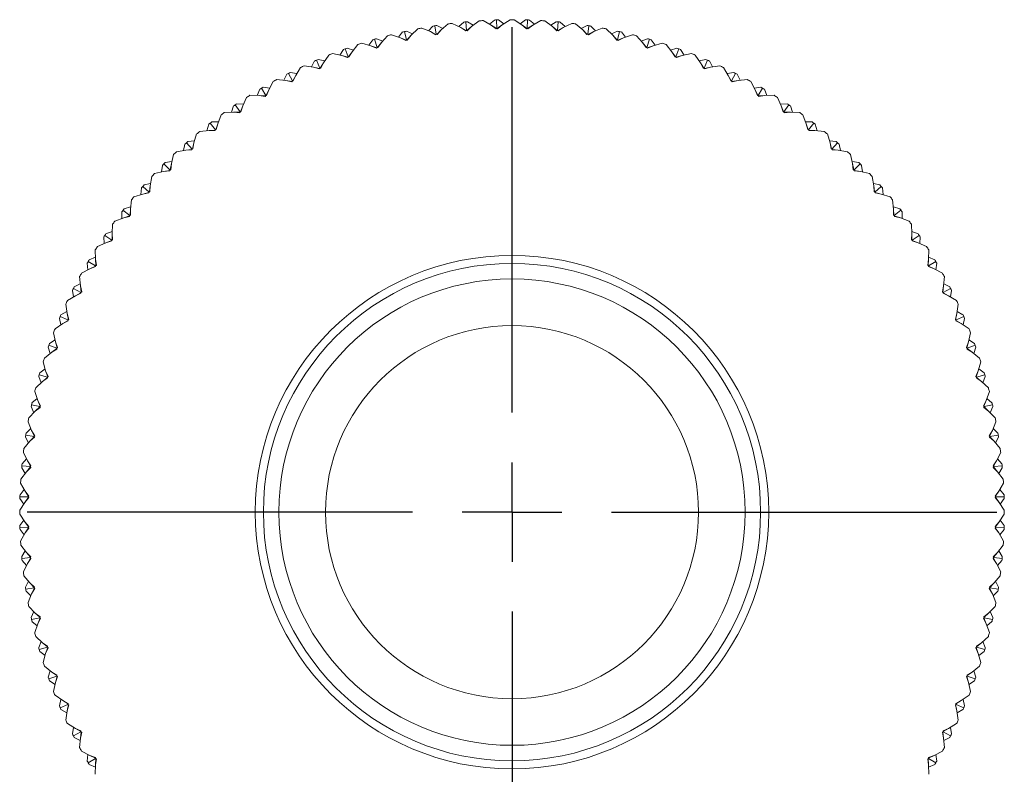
# Model space of a CAD drawing. Header units: inches. Extents: x 1.8 to 14.2, y 0.2 to 10.6.
# Tile 27 of 39: x 7.4 to 9.4, y 9.1 to 10.6. Entities that reach past the tile are written whole.
import ezdxf

# ---------------------------------------------------------------- set-up
doc = ezdxf.new("R2010")
doc.units = ezdxf.units.IN
doc.header["$MEASUREMENT"] = 0
doc.layers.add('FORMAT', color=7, linetype='Continuous')

# ---------------------------------------------------------------- blocks, each defined once
blk = doc.blocks.new('SW_CENTERMARKSYMBOL_0')
at = {"layer": 'FORMAT', "color": 0}
for p, q in [((0, 0.2), (0, 0.975)), ((0, 0), (0, 0.1)), ((-0.2, 0), (-0.975, 0)), ((0, 0), (-0.1, 0)), ((0, 0), (0, -0.1)), ((0, 0), (0.1, 0)), ((0.2, 0), (0.975, 0)), ((0, -0.2), (0, -0.975))]:
    blk.add_line(p, q, dxfattribs=at)

msp = doc.modelspace()

# ---------------------------------------------------------------- linework, layer by layer
at = {"color": 7, "linetype": 'Continuous', "lineweight": 15}
for p, q in [((8.2753, 10.5734), (8.2655, 10.5644)), ((8.2809, 10.5568), (8.2793, 10.5738)), ((8.2833, 10.5742), (8.2947, 10.5672)), ((8.2913, 10.5647), (8.3063, 10.576)), ((8.3143, 10.5765), (8.3306, 10.5671)), ((8.3374, 10.5776), (8.327, 10.5692)), ((8.3419, 10.5607), (8.3414, 10.5777)), ((8.3454, 10.5779), (8.3563, 10.5702)), ((8.3528, 10.5678), (8.3685, 10.5782)), ((8.3765, 10.5782), (8.3922, 10.5678)), ((8.3996, 10.5779), (8.3887, 10.5702)), ((8.403, 10.5607), (8.4036, 10.5777)), ((8.4076, 10.5776), (8.418, 10.5692)), ((8.4143, 10.5671), (8.4306, 10.5765)), ((8.4386, 10.576), (8.4537, 10.5647)), ((8.4616, 10.5742), (8.4503, 10.5672)), ((8.464, 10.5568), (8.4656, 10.5738)), ((8.4696, 10.5734), (8.4795, 10.5644)), ((8.1526, 10.5535), (8.144, 10.5433)), ((8.1602, 10.5377), (8.1565, 10.5544)), ((8.1604, 10.5553), (8.1726, 10.5497)), ((8.1695, 10.5468), (8.183, 10.5599)), ((8.1909, 10.5614), (8.2083, 10.5542)), ((8.2136, 10.5654), (8.2044, 10.5558)), ((8.2083, 10.5542), (8.219, 10.548)), ((8.2083, 10.5542), (8.2196, 10.5486)), ((8.2203, 10.5492), (8.2176, 10.566)), ((8.2301, 10.5576), (8.2211, 10.5488)), ((8.2216, 10.5667), (8.2333, 10.5604)), ((8.2219, 10.5485), (8.2301, 10.5576)), ((8.2301, 10.5576), (8.2444, 10.5699)), ((8.2524, 10.5709), (8.2693, 10.5626)), ((8.2693, 10.5626), (8.2795, 10.5558)), ((8.2693, 10.5626), (8.2802, 10.5563)), ((8.2795, 10.5558), (8.2809, 10.5568)), ((8.2809, 10.5568), (8.2825, 10.5561)), ((8.2913, 10.5647), (8.2817, 10.5564)), ((8.2825, 10.5561), (8.2913, 10.5647)), ((8.3306, 10.5671), (8.3405, 10.5597)), ((8.3306, 10.5671), (8.3412, 10.5602)), ((8.3405, 10.5597), (8.3419, 10.5607)), ((8.3419, 10.5607), (8.3434, 10.5598)), ((8.3528, 10.5678), (8.3427, 10.5602)), ((8.3434, 10.5598), (8.3528, 10.5678)), ((8.3922, 10.5678), (8.4015, 10.5598)), ((8.3922, 10.5678), (8.4023, 10.5602)), ((8.4015, 10.5598), (8.403, 10.5607)), ((8.403, 10.5607), (8.4045, 10.5597)), ((8.4143, 10.5671), (8.4038, 10.5602)), ((8.4045, 10.5597), (8.4143, 10.5671)), ((8.4537, 10.5647), (8.4625, 10.5561)), ((8.4537, 10.5647), (8.4632, 10.5564)), ((8.4625, 10.5561), (8.464, 10.5568)), ((8.464, 10.5568), (8.4654, 10.5558)), ((8.4757, 10.5626), (8.4647, 10.5563)), ((8.4654, 10.5558), (8.4757, 10.5626)), ((8.4757, 10.5626), (8.4926, 10.5709)), ((8.5005, 10.5699), (8.5148, 10.5576)), ((8.5234, 10.5667), (8.5116, 10.5604)), ((8.5148, 10.5576), (8.5231, 10.5485)), ((8.5148, 10.5576), (8.5239, 10.5488)), ((8.5247, 10.5492), (8.5273, 10.566)), ((8.5367, 10.5542), (8.5253, 10.5486)), ((8.526, 10.548), (8.5367, 10.5542)), ((8.5313, 10.5654), (8.5406, 10.5558)), ((8.5367, 10.5542), (8.554, 10.5614)), ((8.5619, 10.5599), (8.5754, 10.5468)), ((8.5845, 10.5553), (8.5724, 10.5497)), ((8.5847, 10.5377), (8.5884, 10.5544)), ((8.5924, 10.5535), (8.601, 10.5433)), ((8.0924, 10.5378), (8.0844, 10.5271)), ((8.101, 10.5225), (8.0963, 10.5389)), ((8.1001, 10.54), (8.1126, 10.5353)), ((8.1098, 10.5321), (8.1224, 10.5461)), ((8.1301, 10.5481), (8.148, 10.542)), ((8.148, 10.542), (8.159, 10.5365)), ((8.148, 10.542), (8.1596, 10.5371)), ((8.159, 10.5365), (8.1602, 10.5377)), ((8.1602, 10.5377), (8.1619, 10.5371)), ((8.1695, 10.5468), (8.1611, 10.5374)), ((8.1619, 10.5371), (8.1695, 10.5468)), ((8.219, 10.548), (8.2203, 10.5492)), ((8.2203, 10.5492), (8.2219, 10.5485)), ((8.5231, 10.5485), (8.5247, 10.5492)), ((8.5247, 10.5492), (8.526, 10.548)), ((8.5754, 10.5468), (8.5831, 10.5371)), ((8.5754, 10.5468), (8.5839, 10.5374)), ((8.5831, 10.5371), (8.5847, 10.5377)), ((8.5847, 10.5377), (8.5859, 10.5365)), ((8.597, 10.542), (8.5853, 10.5371)), ((8.5859, 10.5365), (8.597, 10.542)), ((8.597, 10.542), (8.6148, 10.5481)), ((8.6225, 10.5461), (8.6352, 10.5321)), ((8.6448, 10.54), (8.6324, 10.5353)), ((8.6439, 10.5225), (8.6487, 10.5389)), ((8.6525, 10.5378), (8.6605, 10.5271)), ((8.0333, 10.5183), (8.0261, 10.5072)), ((8.0429, 10.5036), (8.0371, 10.5197)), ((8.0409, 10.5211), (8.0536, 10.5171)), ((8.051, 10.5138), (8.0627, 10.5285)), ((8.0704, 10.531), (8.0885, 10.526)), ((8.0885, 10.526), (8.0999, 10.5212)), ((8.0885, 10.526), (8.1004, 10.5219)), ((8.0999, 10.5212), (8.101, 10.5225)), ((8.101, 10.5225), (8.1027, 10.5221)), ((8.1098, 10.5321), (8.1019, 10.5223)), ((8.1027, 10.5221), (8.1098, 10.5321)), ((8.6352, 10.5321), (8.6422, 10.5221)), ((8.6352, 10.5321), (8.6431, 10.5223)), ((8.6422, 10.5221), (8.6439, 10.5225)), ((8.6439, 10.5225), (8.6451, 10.5212)), ((8.6564, 10.526), (8.6445, 10.5219)), ((8.6451, 10.5212), (8.6564, 10.526)), ((8.6564, 10.526), (8.6746, 10.531)), ((8.6822, 10.5285), (8.6939, 10.5138)), ((8.704, 10.5211), (8.6913, 10.5171)), ((8.702, 10.5036), (8.7078, 10.5197)), ((8.7116, 10.5183), (8.7189, 10.5072)), ((7.9756, 10.4952), (7.969, 10.4836)), ((7.9861, 10.4811), (7.9793, 10.4968)), ((7.983, 10.4984), (7.9959, 10.4952)), ((7.9935, 10.4918), (8.0043, 10.5072)), ((8.0118, 10.5102), (8.0302, 10.5063)), ((8.0302, 10.5063), (8.0418, 10.5023)), ((8.0302, 10.5063), (8.0424, 10.5029)), ((8.0418, 10.5023), (8.0429, 10.5036)), ((8.0429, 10.5036), (8.0446, 10.5033)), ((8.051, 10.5138), (8.0438, 10.5034)), ((8.0446, 10.5033), (8.051, 10.5138)), ((8.6939, 10.5138), (8.7003, 10.5033)), ((8.6939, 10.5138), (8.7012, 10.5034)), ((8.7003, 10.5033), (8.702, 10.5036)), ((8.702, 10.5036), (8.7031, 10.5023)), ((8.7148, 10.5063), (8.7026, 10.5029)), ((8.7031, 10.5023), (8.7148, 10.5063)), ((8.7148, 10.5063), (8.7332, 10.5102)), ((8.7406, 10.5072), (8.7514, 10.4918)), ((8.762, 10.4984), (8.749, 10.4952)), ((8.7589, 10.4811), (8.7656, 10.4968)), ((8.7693, 10.4952), (8.7759, 10.4836)), ((7.9375, 10.4662), (7.9473, 10.4823)), ((7.9546, 10.4857), (7.9732, 10.483)), ((7.9732, 10.483), (7.9851, 10.4797)), ((7.9732, 10.483), (7.9856, 10.4804)), ((7.9851, 10.4797), (7.9861, 10.4811)), ((7.9861, 10.4811), (7.9878, 10.4809)), ((7.9935, 10.4918), (7.987, 10.481)), ((7.9878, 10.4809), (7.9935, 10.4918)), ((8.7514, 10.4918), (8.7572, 10.4809)), ((8.7514, 10.4918), (8.758, 10.481)), ((8.7572, 10.4809), (8.7589, 10.4811)), ((8.7589, 10.4811), (8.7599, 10.4797)), ((8.7717, 10.483), (8.7594, 10.4804)), ((8.7599, 10.4797), (8.7717, 10.483)), ((8.7717, 10.483), (8.7904, 10.4857)), ((8.7976, 10.4823), (8.8074, 10.4662)), ((7.899, 10.4577), (7.9178, 10.4562)), ((7.9194, 10.4685), (7.9136, 10.4565)), ((7.9178, 10.4562), (7.9299, 10.4536)), ((7.9178, 10.4562), (7.9303, 10.4543)), ((7.9308, 10.4551), (7.923, 10.4703)), ((7.9266, 10.4721), (7.9397, 10.4698)), ((7.9299, 10.4536), (7.9308, 10.4551)), ((7.9308, 10.4551), (7.9325, 10.455)), ((7.9375, 10.4662), (7.9317, 10.455)), ((7.9325, 10.455), (7.9375, 10.4662)), ((8.8183, 10.4721), (8.8052, 10.4698)), ((8.8074, 10.4662), (8.8124, 10.455)), ((8.8074, 10.4662), (8.8133, 10.455)), ((8.8124, 10.455), (8.8142, 10.4551)), ((8.8142, 10.4551), (8.8219, 10.4703)), ((8.8142, 10.4551), (8.8151, 10.4536)), ((8.8271, 10.4562), (8.8146, 10.4543)), ((8.8151, 10.4536), (8.8271, 10.4562)), ((8.8255, 10.4685), (8.8313, 10.4565)), ((8.8271, 10.4562), (8.8459, 10.4577)), ((7.8651, 10.4383), (7.86, 10.426)), ((7.8772, 10.4257), (7.8685, 10.4404)), ((7.872, 10.4424), (7.8852, 10.4409)), ((7.8833, 10.4372), (7.8781, 10.4256)), ((7.8789, 10.4256), (7.8833, 10.4372)), ((7.8833, 10.4372), (7.892, 10.4538)), ((8.8529, 10.4538), (8.8617, 10.4372)), ((8.873, 10.4424), (8.8597, 10.4409)), ((8.8617, 10.4372), (8.866, 10.4256)), ((8.8617, 10.4372), (8.8668, 10.4256)), ((8.8677, 10.4257), (8.8764, 10.4404)), ((8.8799, 10.4383), (8.8849, 10.426)), ((7.8309, 10.4048), (7.8386, 10.422)), ((7.8454, 10.4262), (7.8642, 10.4259)), ((7.8642, 10.4259), (7.8764, 10.4241)), ((7.8642, 10.4259), (7.8768, 10.4249)), ((7.8764, 10.4241), (7.8772, 10.4257)), ((7.8772, 10.4257), (7.8789, 10.4256)), ((8.866, 10.4256), (8.8677, 10.4257)), ((8.8677, 10.4257), (8.8685, 10.4241)), ((8.8807, 10.4259), (8.8681, 10.4249)), ((8.8685, 10.4241), (8.8807, 10.4259)), ((8.8807, 10.4259), (8.8996, 10.4262)), ((8.9063, 10.422), (8.914, 10.4048)), ((7.8127, 10.4048), (7.8084, 10.3921)), ((7.8256, 10.3929), (7.816, 10.407)), ((7.8193, 10.4093), (7.8327, 10.4086)), ((7.8309, 10.4048), (7.8265, 10.3929)), ((7.8273, 10.393), (7.8309, 10.4048)), ((8.9256, 10.4093), (8.9123, 10.4086)), ((8.914, 10.4048), (8.9176, 10.393)), ((8.914, 10.4048), (8.9184, 10.3929)), ((8.9193, 10.3929), (8.9289, 10.407)), ((8.9323, 10.4048), (8.9365, 10.3921)), ((7.7807, 10.3691), (7.7873, 10.3868)), ((7.7938, 10.3915), (7.8126, 10.3923)), ((7.8126, 10.3923), (7.8249, 10.3913)), ((7.8126, 10.3923), (7.8253, 10.3921)), ((7.8249, 10.3913), (7.8256, 10.3929)), ((7.8256, 10.3929), (7.8273, 10.393)), ((8.9176, 10.393), (8.9193, 10.3929)), ((8.9193, 10.3929), (8.92, 10.3913)), ((8.9323, 10.3923), (8.9197, 10.3921)), ((8.92, 10.3913), (8.9323, 10.3923)), ((8.9323, 10.3923), (8.9511, 10.3915)), ((8.9576, 10.3868), (8.9642, 10.3691)), ((7.7445, 10.3536), (7.7632, 10.3556)), ((7.7625, 10.368), (7.759, 10.3551)), ((7.7632, 10.3556), (7.7759, 10.3562)), ((7.7632, 10.3556), (7.7756, 10.3554)), ((7.7762, 10.357), (7.7657, 10.3705)), ((7.7689, 10.3729), (7.7822, 10.3731)), ((7.7756, 10.3554), (7.7762, 10.357)), ((7.7762, 10.357), (7.7779, 10.3572)), ((7.7807, 10.3691), (7.777, 10.3571)), ((7.7779, 10.3572), (7.7807, 10.3691)), ((8.9761, 10.3729), (8.9627, 10.3731)), ((8.9642, 10.3691), (8.9671, 10.3572)), ((8.9642, 10.3691), (8.9679, 10.3571)), ((8.9671, 10.3572), (8.9688, 10.357)), ((8.9688, 10.357), (8.9793, 10.3705)), ((8.9688, 10.357), (8.9694, 10.3554)), ((8.9817, 10.3556), (8.9691, 10.3562)), ((8.9694, 10.3554), (8.9817, 10.3556)), ((8.9817, 10.3556), (9.0004, 10.3536)), ((8.9824, 10.368), (8.9859, 10.3551)), ((7.7329, 10.3304), (7.7383, 10.3485)), ((9.0066, 10.3485), (9.0121, 10.3304)), ((7.6977, 10.3126), (7.7163, 10.3158)), ((7.7148, 10.3282), (7.7121, 10.3151)), ((7.7163, 10.3158), (7.7288, 10.3172)), ((7.7163, 10.3158), (7.7286, 10.3164)), ((7.7291, 10.318), (7.7178, 10.3308)), ((7.7208, 10.3335), (7.7341, 10.3345)), ((7.7286, 10.3164), (7.7291, 10.318)), ((7.7291, 10.318), (7.7308, 10.3183)), ((7.7329, 10.3304), (7.7299, 10.3182)), ((7.7308, 10.3183), (7.7329, 10.3304)), ((9.0242, 10.3335), (9.0109, 10.3345)), ((9.0121, 10.3304), (9.0142, 10.3183)), ((9.0121, 10.3304), (9.015, 10.3182)), ((9.0142, 10.3183), (9.0159, 10.318)), ((9.0159, 10.318), (9.0272, 10.3308)), ((9.0159, 10.318), (9.0164, 10.3164)), ((9.0287, 10.3158), (9.0161, 10.3172)), ((9.0164, 10.3164), (9.0287, 10.3158)), ((9.0287, 10.3158), (9.0473, 10.3126)), ((9.0302, 10.3282), (9.0328, 10.3151)), ((7.6875, 10.2888), (7.6919, 10.3072)), ((9.0531, 10.3072), (9.0574, 10.2888)), ((7.6678, 10.2722), (7.6696, 10.2854)), ((7.6724, 10.2883), (7.6845, 10.2762)), ((7.6753, 10.2911), (7.6885, 10.2929)), ((7.6845, 10.2762), (7.6862, 10.2766)), ((7.6854, 10.2764), (7.6875, 10.2888)), ((7.6862, 10.2766), (7.6875, 10.2888)), ((9.0697, 10.2911), (9.0565, 10.2929)), ((9.0574, 10.2888), (9.0587, 10.2766)), ((9.0574, 10.2888), (9.0596, 10.2764)), ((9.0587, 10.2766), (9.0604, 10.2762)), ((9.0604, 10.2762), (9.0725, 10.2883)), ((9.0753, 10.2854), (9.0772, 10.2722)), ((7.6449, 10.2444), (7.6481, 10.263)), ((7.6535, 10.2688), (7.6719, 10.2732)), ((7.6843, 10.2753), (7.6719, 10.2732)), ((7.6719, 10.2732), (7.6841, 10.2745)), ((7.6841, 10.2745), (7.6845, 10.2762)), ((9.0604, 10.2762), (9.0608, 10.2745)), ((9.0731, 10.2732), (9.0606, 10.2753)), ((9.0608, 10.2745), (9.0731, 10.2732)), ((9.0731, 10.2732), (9.0914, 10.2688)), ((9.0969, 10.263), (9.1001, 10.2444)), ((7.6272, 10.2399), (7.6262, 10.2266)), ((7.6299, 10.2429), (7.6427, 10.2316)), ((7.6456, 10.2486), (7.6325, 10.2459)), ((7.6435, 10.2319), (7.6449, 10.2444)), ((7.6443, 10.2321), (7.6449, 10.2444)), ((9.1124, 10.2459), (9.0994, 10.2486)), ((9.1001, 10.2444), (9.1006, 10.2321)), ((9.1001, 10.2444), (9.1014, 10.2319)), ((9.1023, 10.2316), (9.1151, 10.2429)), ((9.1177, 10.2399), (9.1187, 10.2266)), ((7.6122, 10.2224), (7.6303, 10.2278)), ((7.6425, 10.2308), (7.6303, 10.2278)), ((7.6303, 10.2278), (7.6424, 10.2299)), ((7.6424, 10.2299), (7.6427, 10.2316)), ((7.6427, 10.2316), (7.6443, 10.2321)), ((9.1006, 10.2321), (9.1023, 10.2316)), ((9.1023, 10.2316), (9.1026, 10.2299)), ((9.1147, 10.2278), (9.1024, 10.2308)), ((9.1026, 10.2299), (9.1147, 10.2278)), ((9.1147, 10.2278), (9.1327, 10.2224)), ((7.5927, 10.1982), (7.6056, 10.2017)), ((7.6051, 10.1975), (7.6045, 10.1848)), ((7.6051, 10.1975), (7.6071, 10.2162)), ((7.6053, 10.1851), (7.6051, 10.1975)), ((9.1378, 10.2162), (9.1398, 10.1975)), ((9.1523, 10.1982), (9.1394, 10.2017)), ((9.1398, 10.1975), (9.1396, 10.1851)), ((9.1398, 10.1975), (9.1404, 10.1848)), ((7.5739, 10.1734), (7.5916, 10.18)), ((7.5878, 10.1918), (7.5876, 10.1785)), ((7.6037, 10.1845), (7.5902, 10.195)), ((7.5916, 10.18), (7.6036, 10.1837)), ((7.5916, 10.18), (7.6035, 10.1828)), ((7.6035, 10.1828), (7.6037, 10.1845)), ((7.6037, 10.1845), (7.6053, 10.1851)), ((9.1396, 10.1851), (9.1412, 10.1845)), ((9.1412, 10.1845), (9.1547, 10.195)), ((9.1412, 10.1845), (9.1414, 10.1828)), ((9.1534, 10.18), (9.1413, 10.1837)), ((9.1414, 10.1828), (9.1534, 10.18)), ((9.1534, 10.18), (9.171, 10.1734)), ((9.1572, 10.1918), (9.1574, 10.1785)), ((7.5684, 10.1481), (7.5692, 10.1669)), ((9.1757, 10.1669), (9.1766, 10.1481)), ((7.5514, 10.1414), (7.5521, 10.128)), ((7.5678, 10.1351), (7.5537, 10.1447)), ((7.5559, 10.148), (7.5686, 10.1523)), ((7.5694, 10.1358), (7.5684, 10.1481)), ((7.5684, 10.1481), (7.5686, 10.1354)), ((9.1766, 10.1481), (9.1756, 10.1358)), ((9.1766, 10.1481), (9.1763, 10.1354)), ((9.189, 10.148), (9.1764, 10.1523)), ((9.1772, 10.1351), (9.1913, 10.1447)), ((9.1935, 10.1414), (9.1929, 10.128)), ((7.5387, 10.1221), (7.5559, 10.1298)), ((7.5559, 10.1298), (7.5678, 10.1342)), ((7.5559, 10.1298), (7.5677, 10.1334)), ((7.5677, 10.1334), (7.5678, 10.1351)), ((7.5678, 10.1351), (7.5694, 10.1358)), ((9.1756, 10.1358), (9.1772, 10.1351)), ((9.1772, 10.1351), (9.1772, 10.1334)), ((9.189, 10.1298), (9.1772, 10.1342)), ((9.1772, 10.1334), (9.189, 10.1298)), ((9.189, 10.1298), (9.2062, 10.1221)), ((7.5224, 10.0956), (7.5347, 10.1007)), ((7.5348, 10.0965), (7.5345, 10.1153)), ((9.2105, 10.1153), (9.2101, 10.0965)), ((9.2226, 10.0956), (9.2102, 10.1007)), ((7.5183, 10.0887), (7.5198, 10.0755)), ((7.535, 10.0835), (7.5203, 10.0922)), ((7.5235, 10.0774), (7.5351, 10.0826)), ((7.5235, 10.0774), (7.5351, 10.0818)), ((7.5366, 10.0843), (7.5348, 10.0965)), ((7.5348, 10.0965), (7.5358, 10.0839)), ((7.535, 10.0835), (7.5366, 10.0843)), ((7.5351, 10.0818), (7.535, 10.0835)), ((9.2101, 10.0965), (9.2084, 10.0843)), ((9.2084, 10.0843), (9.2099, 10.0835)), ((9.2101, 10.0965), (9.2091, 10.0839)), ((9.2099, 10.0835), (9.2246, 10.0922)), ((9.2099, 10.0835), (9.2099, 10.0818)), ((9.2214, 10.0774), (9.2099, 10.0826)), ((9.2099, 10.0818), (9.2214, 10.0774)), ((9.2266, 10.0887), (9.2251, 10.0755)), ((7.5045, 10.0429), (7.503, 10.0617)), ((7.5069, 10.0687), (7.5235, 10.0774)), ((9.2214, 10.0774), (9.2381, 10.0687)), ((9.2419, 10.0617), (9.2404, 10.0429)), ((7.4922, 10.0413), (7.5042, 10.0471)), ((7.5071, 10.0308), (7.5045, 10.0429)), ((7.5045, 10.0429), (7.5064, 10.0304)), ((9.2404, 10.0429), (9.2379, 10.0308)), ((9.2404, 10.0429), (9.2386, 10.0304)), ((9.2527, 10.0413), (9.2407, 10.0471)), ((7.4784, 10.0134), (7.4945, 10.0232)), ((7.4886, 10.0341), (7.4909, 10.021)), ((7.5056, 10.0299), (7.4904, 10.0377)), ((7.4945, 10.0232), (7.5057, 10.029)), ((7.4945, 10.0232), (7.5057, 10.0282)), ((7.5056, 10.0299), (7.5071, 10.0308)), ((7.5057, 10.0282), (7.5056, 10.0299)), ((9.2379, 10.0308), (9.2393, 10.0299)), ((9.2393, 10.0299), (9.2392, 10.0282)), ((9.2392, 10.0282), (9.2504, 10.0232)), ((9.2393, 10.0299), (9.2546, 10.0377)), ((9.2504, 10.0232), (9.2393, 10.029)), ((9.2504, 10.0232), (9.2665, 10.0134)), ((9.2564, 10.0341), (9.2541, 10.021)), ((7.4777, 9.9875), (7.475, 10.0061)), ((9.2699, 10.0061), (9.2672, 9.9875)), ((7.4796, 9.9746), (7.4639, 9.9814)), ((7.4655, 9.9851), (7.4771, 9.9917)), ((7.481, 9.9756), (7.4777, 9.9875)), ((7.4777, 9.9875), (7.4803, 9.9751)), ((9.2672, 9.9875), (9.264, 9.9756)), ((9.2672, 9.9875), (9.2646, 9.9751)), ((9.2654, 9.9746), (9.2811, 9.9814)), ((9.2794, 9.9851), (9.2678, 9.9917)), ((7.4535, 9.9564), (7.4689, 9.9672)), ((7.4623, 9.9777), (7.4655, 9.9648)), ((7.4689, 9.9672), (7.4797, 9.9737)), ((7.4689, 9.9672), (7.4798, 9.9729)), ((7.4796, 9.9746), (7.481, 9.9756)), ((7.4798, 9.9729), (7.4796, 9.9746)), ((9.264, 9.9756), (9.2654, 9.9746)), ((9.2654, 9.9746), (9.2651, 9.9729)), ((9.2651, 9.9729), (9.276, 9.9672)), ((9.276, 9.9672), (9.2652, 9.9737)), ((9.276, 9.9672), (9.2915, 9.9564)), ((9.2826, 9.9777), (9.2795, 9.9648)), ((7.4544, 9.9305), (7.4505, 9.9489)), ((9.2944, 9.9489), (9.2905, 9.9305)), ((7.4571, 9.9178), (7.441, 9.9236)), ((7.4424, 9.9274), (7.4535, 9.9346)), ((7.4584, 9.9189), (7.4544, 9.9305)), ((7.4544, 9.9305), (7.4578, 9.9183)), ((9.2905, 9.9305), (9.2865, 9.9189)), ((9.2905, 9.9305), (9.2872, 9.9183)), ((9.2879, 9.9178), (9.3039, 9.9236)), ((9.3026, 9.9274), (9.2914, 9.9346)), ((7.4322, 9.898), (7.4469, 9.9097)), ((7.4396, 9.9198), (7.4436, 9.9071)), ((7.4469, 9.9097), (7.4573, 9.9169)), ((7.4469, 9.9097), (7.4574, 9.9161)), ((7.4571, 9.9178), (7.4584, 9.9189)), ((7.4574, 9.9161), (7.4571, 9.9178)), ((9.2865, 9.9189), (9.2879, 9.9178)), ((9.2879, 9.9178), (9.2875, 9.9161)), ((9.2875, 9.9161), (9.298, 9.9097)), ((9.298, 9.9097), (9.2877, 9.9169)), ((9.298, 9.9097), (9.3128, 9.898)), ((9.3053, 9.9198), (9.3013, 9.9071)), ((7.4347, 9.8722), (7.4297, 9.8903)), ((9.3152, 9.8903), (9.3102, 9.8722)), ((7.4207, 9.8606), (7.4254, 9.8481)), ((7.4382, 9.8597), (7.4218, 9.8644)), ((7.4229, 9.8683), (7.4336, 9.8763)), ((7.4395, 9.8608), (7.4347, 9.8722)), ((7.4347, 9.8722), (7.4388, 9.8603)), ((7.4382, 9.8597), (7.4395, 9.8608)), ((9.3102, 9.8722), (9.3055, 9.8608)), ((9.3055, 9.8608), (9.3068, 9.8597)), ((9.3102, 9.8722), (9.3061, 9.8603)), ((9.3068, 9.8597), (9.3232, 9.8644)), ((9.322, 9.8683), (9.3114, 9.8763)), ((9.3243, 9.8606), (9.3195, 9.8481)), ((7.4146, 9.8383), (7.4286, 9.8509)), ((7.4286, 9.8509), (7.4384, 9.8588)), ((7.4286, 9.8509), (7.4386, 9.858)), ((7.4386, 9.858), (7.4382, 9.8597)), ((9.3068, 9.8597), (9.3063, 9.858)), ((9.3063, 9.858), (9.3164, 9.8509)), ((9.3164, 9.8509), (9.3065, 9.8588)), ((9.3164, 9.8509), (9.3304, 9.8383)), ((7.4187, 9.8127), (7.4126, 9.8306)), ((9.3324, 9.8306), (9.3262, 9.8127)), ((7.423, 9.8005), (7.4063, 9.8042)), ((7.4072, 9.8081), (7.4174, 9.8167)), ((7.4242, 9.8017), (7.4187, 9.8127)), ((7.4187, 9.8127), (7.4236, 9.8011)), ((7.423, 9.8005), (7.4242, 9.8017)), ((9.3262, 9.8127), (9.3208, 9.8017)), ((9.3208, 9.8017), (9.322, 9.8005)), ((9.3262, 9.8127), (9.3213, 9.8011)), ((9.322, 9.8005), (9.3386, 9.8042)), ((9.3377, 9.8081), (9.3276, 9.8167)), ((7.4008, 9.7777), (7.4139, 9.7912)), ((7.4054, 9.8003), (7.411, 9.7881)), ((7.4139, 9.7912), (7.4233, 9.7996)), ((7.4139, 9.7912), (7.4236, 9.7988)), ((7.4236, 9.7988), (7.423, 9.8005)), ((9.322, 9.8005), (9.3214, 9.7988)), ((9.3214, 9.7988), (9.331, 9.7912)), ((9.331, 9.7912), (9.3217, 9.7996)), ((9.331, 9.7912), (9.3442, 9.7777)), ((9.3395, 9.8003), (9.334, 9.7881)), ((7.4065, 9.7524), (7.3993, 9.7698)), ((9.3457, 9.7698), (9.3384, 9.7524)), ((7.4115, 9.7404), (7.3947, 9.7431)), ((7.3953, 9.7471), (7.4049, 9.7563)), ((7.4127, 9.7417), (7.4065, 9.7524)), ((7.4065, 9.7524), (7.4121, 9.7411)), ((7.4115, 9.7404), (7.4127, 9.7417)), ((9.3384, 9.7524), (9.3323, 9.7417)), ((9.3323, 9.7417), (9.3334, 9.7404)), ((9.3384, 9.7524), (9.3328, 9.7411)), ((9.3334, 9.7404), (9.3503, 9.7431)), ((9.3496, 9.7471), (9.34, 9.7563)), ((7.3908, 9.7163), (7.4031, 9.7306)), ((7.394, 9.7391), (7.4003, 9.7274)), ((7.4031, 9.7306), (7.4119, 9.7396)), ((7.4031, 9.7306), (7.4122, 9.7388)), ((7.4122, 9.7388), (7.4115, 9.7404)), ((9.3334, 9.7404), (9.3327, 9.7388)), ((9.3327, 9.7388), (9.3419, 9.7306)), ((9.3419, 9.7306), (9.3331, 9.7396)), ((9.3419, 9.7306), (9.3542, 9.7163)), ((9.3509, 9.7391), (9.3446, 9.7274)), ((7.3981, 9.6914), (7.3898, 9.7083)), ((9.3552, 9.7083), (9.3468, 9.6914)), ((7.3873, 9.6854), (7.3963, 9.6952)), ((7.4049, 9.6812), (7.3981, 9.6914)), ((7.3981, 9.6914), (7.4044, 9.6805)), ((9.3468, 9.6914), (9.34, 9.6812)), ((9.3468, 9.6914), (9.3405, 9.6805)), ((9.3577, 9.6854), (9.3487, 9.6952)), ((7.3847, 9.6544), (7.396, 9.6694)), ((7.3865, 9.6774), (7.3935, 9.666)), ((7.4039, 9.6798), (7.3869, 9.6814)), ((7.396, 9.6694), (7.4043, 9.679)), ((7.396, 9.6694), (7.4046, 9.6782)), ((7.4039, 9.6798), (7.4049, 9.6812)), ((7.4046, 9.6782), (7.4039, 9.6798)), ((9.34, 9.6812), (9.3411, 9.6798)), ((9.3411, 9.6798), (9.3403, 9.6782)), ((9.3403, 9.6782), (9.3489, 9.6694)), ((9.3489, 9.6694), (9.3407, 9.679)), ((9.3411, 9.6798), (9.3581, 9.6814)), ((9.3489, 9.6694), (9.3603, 9.6544)), ((9.3584, 9.6774), (9.3514, 9.666)), ((7.3936, 9.6301), (7.3842, 9.6464)), ((9.3608, 9.6464), (9.3514, 9.6301)), ((7.3831, 9.6233), (7.3915, 9.6337)), ((7.401, 9.6202), (7.3936, 9.6301)), ((7.3936, 9.6301), (7.4005, 9.6195)), ((9.3514, 9.6301), (9.344, 9.6202)), ((9.3514, 9.6301), (9.3444, 9.6195)), ((9.3619, 9.6233), (9.3535, 9.6337)), ((7.3825, 9.5922), (7.3929, 9.6079)), ((7.3828, 9.6153), (7.3905, 9.6044)), ((7.4, 9.6188), (7.383, 9.6193)), ((7.3929, 9.6079), (7.4005, 9.618)), ((7.3929, 9.6079), (7.4009, 9.6173)), ((7.4, 9.6188), (7.401, 9.6202)), ((7.4009, 9.6173), (7.4, 9.6188)), ((9.344, 9.6202), (9.3449, 9.6188)), ((9.3449, 9.6188), (9.3441, 9.6173)), ((9.3441, 9.6173), (9.3521, 9.6079)), ((9.3521, 9.6079), (9.3445, 9.618)), ((9.3449, 9.6188), (9.362, 9.6193)), ((9.3521, 9.6079), (9.3625, 9.5922)), ((9.3621, 9.6153), (9.3544, 9.6044)), ((7.3929, 9.5685), (7.3825, 9.5842)), ((9.3625, 9.5842), (9.3521, 9.5685)), ((7.3828, 9.5611), (7.3905, 9.572)), ((7.4009, 9.5592), (7.3929, 9.5685)), ((7.3929, 9.5685), (7.4005, 9.5584)), ((9.3521, 9.5685), (9.3441, 9.5592)), ((9.3521, 9.5685), (9.3445, 9.5584)), ((9.3621, 9.5611), (9.3544, 9.572)), ((7.4, 9.5577), (7.383, 9.5571)), ((7.3831, 9.5531), (7.3915, 9.5427)), ((7.3842, 9.5301), (7.3936, 9.5464)), ((7.3936, 9.5464), (7.4005, 9.5569)), ((7.3936, 9.5464), (7.401, 9.5562)), ((7.4, 9.5577), (7.4009, 9.5592)), ((7.401, 9.5562), (7.4, 9.5577)), ((9.3449, 9.5577), (9.344, 9.5562)), ((9.344, 9.5562), (9.3514, 9.5464)), ((9.3441, 9.5592), (9.3449, 9.5577)), ((9.3514, 9.5464), (9.3444, 9.5569)), ((9.3449, 9.5577), (9.362, 9.5571)), ((9.3514, 9.5464), (9.3608, 9.5301)), ((9.3619, 9.5531), (9.3535, 9.5427)), ((7.396, 9.507), (7.3847, 9.5221)), ((7.3865, 9.4991), (7.3935, 9.5104)), ((7.4046, 9.4982), (7.396, 9.507)), ((7.396, 9.507), (7.4043, 9.4975)), ((9.3489, 9.507), (9.3403, 9.4982)), ((9.3489, 9.507), (9.3407, 9.4975)), ((9.3603, 9.5221), (9.3489, 9.507)), ((9.3584, 9.4991), (9.3514, 9.5104)), ((7.4039, 9.4967), (7.3869, 9.4951)), ((7.3873, 9.4911), (7.3963, 9.4812)), ((7.3898, 9.4681), (7.3981, 9.485)), ((7.3981, 9.485), (7.4044, 9.496)), ((7.3981, 9.485), (7.4049, 9.4953)), ((7.4039, 9.4967), (7.4046, 9.4982)), ((7.4049, 9.4953), (7.4039, 9.4967)), ((9.3411, 9.4967), (9.34, 9.4953)), ((9.34, 9.4953), (9.3468, 9.485)), ((9.3403, 9.4982), (9.3411, 9.4967)), ((9.3468, 9.485), (9.3405, 9.496)), ((9.3411, 9.4967), (9.3581, 9.4951)), ((9.3468, 9.485), (9.3552, 9.4681)), ((9.3577, 9.4911), (9.3487, 9.4812)), ((7.4031, 9.4459), (7.3908, 9.4602)), ((7.394, 9.4373), (7.4003, 9.4491)), ((7.4122, 9.4376), (7.4031, 9.4459)), ((7.4031, 9.4459), (7.4119, 9.4368)), ((9.3419, 9.4459), (9.3327, 9.4376)), ((9.3419, 9.4459), (9.3331, 9.4368)), ((9.3542, 9.4602), (9.3419, 9.4459)), ((9.3509, 9.4373), (9.3446, 9.4491)), ((7.4115, 9.436), (7.3947, 9.4334)), ((7.3953, 9.4294), (7.4049, 9.4201)), ((7.4065, 9.424), (7.4121, 9.4354)), ((7.4065, 9.424), (7.4127, 9.4347)), ((7.4115, 9.436), (7.4122, 9.4376)), ((7.4127, 9.4347), (7.4115, 9.436)), ((9.3334, 9.436), (9.3323, 9.4347)), ((9.3323, 9.4347), (9.3384, 9.424)), ((9.3327, 9.4376), (9.3334, 9.436)), ((9.3384, 9.424), (9.3328, 9.4354)), ((9.3334, 9.436), (9.3503, 9.4334)), ((9.3496, 9.4294), (9.34, 9.4201)), ((7.3993, 9.4067), (7.4065, 9.424)), ((9.3384, 9.424), (9.3457, 9.4067)), ((7.4139, 9.3853), (7.4008, 9.3988)), ((7.4054, 9.3762), (7.411, 9.3883)), ((7.4236, 9.3776), (7.4139, 9.3853)), ((7.4139, 9.3853), (7.4233, 9.3768)), ((9.331, 9.3853), (9.3214, 9.3776)), ((9.331, 9.3853), (9.3217, 9.3768)), ((9.3442, 9.3988), (9.331, 9.3853)), ((9.3395, 9.3762), (9.334, 9.3883)), ((7.423, 9.376), (7.4063, 9.3723)), ((7.4072, 9.3683), (7.4174, 9.3597)), ((7.4187, 9.3637), (7.4236, 9.3754)), ((7.4187, 9.3637), (7.4242, 9.3748)), ((7.423, 9.376), (7.4236, 9.3776)), ((7.4242, 9.3748), (7.423, 9.376)), ((9.322, 9.376), (9.3208, 9.3748)), ((9.3208, 9.3748), (9.3262, 9.3637)), ((9.3262, 9.3637), (9.3213, 9.3754)), ((9.3214, 9.3776), (9.322, 9.376)), ((9.322, 9.376), (9.3386, 9.3723)), ((9.3377, 9.3683), (9.3276, 9.3597)), ((7.4126, 9.3459), (7.4187, 9.3637)), ((9.3262, 9.3637), (9.3324, 9.3459)), ((7.4286, 9.3255), (7.4146, 9.3382)), ((7.4207, 9.3159), (7.4254, 9.3283)), ((9.3304, 9.3382), (9.3164, 9.3255)), ((9.3243, 9.3159), (9.3195, 9.3283)), ((7.4382, 9.3168), (7.4218, 9.312)), ((7.4229, 9.3082), (7.4336, 9.3002)), ((7.4386, 9.3185), (7.4286, 9.3255)), ((7.4286, 9.3255), (7.4384, 9.3176)), ((7.4347, 9.3043), (7.4388, 9.3162)), ((7.4347, 9.3043), (7.4395, 9.3156)), ((7.4382, 9.3168), (7.4386, 9.3185)), ((7.4395, 9.3156), (7.4382, 9.3168)), ((9.3068, 9.3168), (9.3055, 9.3156)), ((9.3055, 9.3156), (9.3102, 9.3043)), ((9.3102, 9.3043), (9.3061, 9.3162)), ((9.3164, 9.3255), (9.3063, 9.3185)), ((9.3063, 9.3185), (9.3068, 9.3168)), ((9.3164, 9.3255), (9.3065, 9.3176)), ((9.3068, 9.3168), (9.3232, 9.312)), ((9.322, 9.3082), (9.3114, 9.3002)), ((7.4297, 9.2861), (7.4347, 9.3043)), ((9.3102, 9.3043), (9.3152, 9.2861)), ((7.4469, 9.2668), (7.4322, 9.2785)), ((7.4396, 9.2567), (7.4436, 9.2694)), ((7.4574, 9.2604), (7.4469, 9.2668)), ((7.4469, 9.2668), (7.4573, 9.2595)), ((9.298, 9.2668), (9.2875, 9.2604)), ((9.298, 9.2668), (9.2877, 9.2595)), ((9.3128, 9.2785), (9.298, 9.2668)), ((9.3053, 9.2567), (9.3013, 9.2694)), ((7.4571, 9.2587), (7.441, 9.2529)), ((7.4424, 9.2491), (7.4535, 9.2418)), ((7.4544, 9.2459), (7.4578, 9.2581)), ((7.4544, 9.2459), (7.4584, 9.2576)), ((7.4571, 9.2587), (7.4574, 9.2604)), ((7.4584, 9.2576), (7.4571, 9.2587)), ((9.2879, 9.2587), (9.2865, 9.2576)), ((9.2865, 9.2576), (9.2905, 9.2459)), ((9.2905, 9.2459), (9.2872, 9.2581)), ((9.2875, 9.2604), (9.2879, 9.2587)), ((9.2879, 9.2587), (9.3039, 9.2529)), ((9.3026, 9.2491), (9.2914, 9.2418)), ((7.4505, 9.2275), (7.4544, 9.2459)), ((9.2905, 9.2459), (9.2944, 9.2275)), ((7.4689, 9.2093), (7.4535, 9.2201)), ((7.4623, 9.1987), (7.4655, 9.2117)), ((7.4798, 9.2035), (7.4689, 9.2093)), ((7.4689, 9.2093), (7.4797, 9.2027)), ((9.276, 9.2093), (9.2651, 9.2035)), ((9.276, 9.2093), (9.2652, 9.2027)), ((9.2915, 9.2201), (9.276, 9.2093)), ((9.2826, 9.1987), (9.2795, 9.2117)), ((7.4796, 9.2018), (7.4639, 9.1951)), ((7.4655, 9.1914), (7.4771, 9.1848)), ((7.475, 9.1703), (7.4777, 9.189)), ((7.4777, 9.189), (7.4803, 9.2013)), ((7.4777, 9.189), (7.481, 9.2008)), ((7.4796, 9.2018), (7.4798, 9.2035)), ((7.481, 9.2008), (7.4796, 9.2018)), ((9.2654, 9.2018), (9.264, 9.2008)), ((9.264, 9.2008), (9.2672, 9.189)), ((9.2672, 9.189), (9.2646, 9.2013)), ((9.2651, 9.2035), (9.2654, 9.2018)), ((9.2654, 9.2018), (9.2811, 9.1951)), ((9.2672, 9.189), (9.2699, 9.1703)), ((9.2794, 9.1914), (9.2678, 9.1848)), ((7.4945, 9.1533), (7.4784, 9.1631)), ((7.4886, 9.1424), (7.4909, 9.1555)), ((7.5057, 9.1483), (7.4945, 9.1533)), ((7.4945, 9.1533), (7.5057, 9.1474)), ((7.5056, 9.1465), (7.5057, 9.1483)), ((9.2504, 9.1533), (9.2392, 9.1483)), ((9.2392, 9.1483), (9.2393, 9.1465)), ((9.2504, 9.1533), (9.2393, 9.1474)), ((9.2665, 9.1631), (9.2504, 9.1533)), ((9.2564, 9.1424), (9.2541, 9.1555)), ((7.5056, 9.1465), (7.4904, 9.1388)), ((7.4922, 9.1352), (7.5042, 9.1294)), ((7.503, 9.1148), (7.5045, 9.1336)), ((7.5045, 9.1336), (7.5064, 9.1461)), ((7.5045, 9.1336), (7.5071, 9.1456)), ((7.5071, 9.1456), (7.5056, 9.1465)), ((9.2393, 9.1465), (9.2379, 9.1456)), ((9.2379, 9.1456), (9.2404, 9.1336)), ((9.2404, 9.1336), (9.2386, 9.1461)), ((9.2393, 9.1465), (9.2546, 9.1388)), ((9.2404, 9.1336), (9.2419, 9.1148)), ((9.2527, 9.1352), (9.2407, 9.1294)), ((7.5235, 9.099), (7.5069, 9.1078)), ((7.5183, 9.0877), (7.5198, 9.101)), ((7.535, 9.093), (7.5203, 9.0843)), ((7.5351, 9.0947), (7.5235, 9.099)), ((7.5235, 9.099), (7.5351, 9.0939)), ((7.5348, 9.08), (7.5358, 9.0926)), ((7.5348, 9.08), (7.5366, 9.0922)), ((7.535, 9.093), (7.5351, 9.0947)), ((7.5366, 9.0922), (7.535, 9.093)), ((9.2099, 9.093), (9.2084, 9.0922)), ((9.2084, 9.0922), (9.2101, 9.08)), ((9.2101, 9.08), (9.2091, 9.0926)), ((9.2214, 9.099), (9.2099, 9.0947)), ((9.2214, 9.099), (9.2099, 9.0939)), ((9.2099, 9.0947), (9.2099, 9.093)), ((9.2099, 9.093), (9.2246, 9.0843)), ((9.2381, 9.1078), (9.2214, 9.099)), ((9.2266, 9.0877), (9.2251, 9.101)), ((7.5224, 9.0808), (7.5347, 9.0758)), ((7.5345, 9.0611), (7.5348, 9.08)), ((9.2101, 9.08), (9.2105, 9.0611)), ((9.2226, 9.0808), (9.2102, 9.0758))]:
    msp.add_line(p, q, dxfattribs=at)
for radius in [0.5162, 0.5, 0.4688, 0.375]:
    msp.add_circle((8.3725, 9.5882), radius, dxfattribs=at)
for start, end in [(95.4, 95.6324), (95.1676, 95.4), (93.3684, 93.8316), (91.8, 92.0324), (91.5676, 91.8), (89.7684, 90.2316), (88.2, 88.4324), (87.9676, 88.2), (86.1684, 86.6316), (84.6, 84.8324), (84.3676, 84.6), (102.6, 102.8324), (102.3676, 102.6), (100.5684, 101.0316), (99, 99.2324), (98.7676, 99), (96.9684, 97.4316), (82.5684, 83.0316), (81, 81.2324), (80.7676, 81), (78.9684, 79.4316), (77.4, 77.6324), (77.1676, 77.4), (106.2, 106.4324), (105.9676, 106.2), (104.1684, 104.6316), (75.3684, 75.8316), (73.8, 74.0324), (73.5676, 73.8), (109.8, 110.0324), (109.5676, 109.8), (107.7684, 108.2316), (71.7684, 72.2316), (70.2, 70.4324), (69.9676, 70.2), (113.4, 113.6324), (113.1676, 113.4), (111.3684, 111.8316), (68.1684, 68.6316), (66.6, 66.8324), (66.3676, 66.6), (114.9684, 115.4316), (64.5684, 65.0316), (118.5684, 119.0316), (117, 117.2324), (116.7676, 117), (63, 63.2324), (62.7676, 63), (60.9684, 61.4316), (120.6, 120.8324), (120.3676, 120.6), (59.4, 59.6324), (59.1676, 59.4), (122.1684, 122.6316), (57.3684, 57.8316), (124.2, 124.4324), (123.9676, 124.2), (55.8, 56.0324), (55.5676, 55.8), (125.7684, 126.2316), (53.7684, 54.2316), (127.8, 128.0324), (127.5676, 127.8), (52.2, 52.4324), (51.9676, 52.2), (129.3684, 129.8316), (50.1684, 50.6316), (131.4, 131.6324), (131.1676, 131.4), (48.6, 48.8324), (48.3676, 48.6), (132.9684, 133.4316), (46.5684, 47.0316), (135, 135.2324), (134.7676, 135), (45, 45.2324), (44.7676, 45), (136.5684, 137.0316), (42.9684, 43.4316), (138.6, 138.8324), (138.3676, 138.6), (41.4, 41.6324), (41.1676, 41.4), (140.1684, 140.6316), (39.3684, 39.8316), (141.9676, 142.2), (37.8, 38.0324), (142.2, 142.4324), (37.5676, 37.8), (143.7684, 144.2316), (35.7684, 36.2316), (145.8, 146.0324), (145.5676, 145.8), (34.2, 34.4324), (33.9676, 34.2), (147.3684, 147.8316), (32.1684, 32.6316), (149.4, 149.6324), (149.1676, 149.4), (30.6, 30.8324), (30.3676, 30.6), (150.9684, 151.4316), (28.5684, 29.0316), (152.7676, 153), (27, 27.2324), (153, 153.2324), (26.7676, 27), (154.5684, 155.0316), (24.9684, 25.4316), (156.6, 156.8324), (156.3676, 156.6), (23.4, 23.6324), (23.1676, 23.4), (158.1684, 158.6316), (21.3684, 21.8316), (160.2, 160.4324), (159.9676, 160.2), (19.8, 20.0324), (19.5676, 19.8), (161.7684, 162.2316), (17.7684, 18.2316), (163.8, 164.0324), (163.5676, 163.8), (16.2, 16.4324), (15.9676, 16.2), (165.3684, 165.8316), (14.1684, 14.6316), (167.4, 167.6324), (167.1676, 167.4), (12.6, 12.8324), (12.3676, 12.6), (168.9684, 169.4316), (10.5684, 11.0316), (171, 171.2324), (170.7676, 171), (9, 9.2324), (8.7676, 9), (172.5684, 173.0316), (6.9684, 7.4316), (174.3676, 174.6), (5.4, 5.6324), (174.6, 174.8324), (5.1676, 5.4), (176.1684, 176.6316), (3.3684, 3.8316), (177.9676, 178.2), (1.8, 2.0324), (178.2, 178.4324), (1.5676, 1.8), (179.7684, 180.2316), (359.7684, 0.2316), (181.5676, 181.8), (181.8, 182.0324), (357.9676, 358.2), (358.2, 358.4324), (183.3684, 183.8316), (356.1684, 356.6316), (185.1676, 185.4), (185.4, 185.6324), (354.3676, 354.6), (354.6, 354.8324), (186.9684, 187.4316), (352.5684, 353.0316), (188.7676, 189), (189, 189.2324), (350.7676, 351), (351, 351.2324), (190.5684, 191.0316), (348.9684, 349.4316), (192.3676, 192.6), (192.6, 192.8324), (347.1676, 347.4), (347.4, 347.6324), (194.1684, 194.6316), (345.3684, 345.8316), (195.9676, 196.2), (196.2, 196.4324), (343.5676, 343.8), (343.8, 344.0324), (197.7684, 198.2316), (341.7684, 342.2316), (199.5676, 199.8), (199.8, 200.0324), (339.9676, 340.2), (340.2, 340.4324), (201.3684, 201.8316), (338.1684, 338.6316), (203.1676, 203.4), (203.4, 203.6324), (336.3676, 336.6), (336.6, 336.8324), (204.9684, 205.4316), (334.5684, 335.0316), (206.7676, 207), (207, 207.2324), (332.7676, 333), (333, 333.2324), (208.5684, 209.0316), (330.9684, 331.4316), (210.3676, 210.6), (210.6, 210.8324), (329.1676, 329.4), (329.4, 329.6324)]:
    msp.add_arc((8.3725, 9.5882), 0.99, start, end, dxfattribs=at)

# ---------------------------------------------------------------- block references
at = {"layer": 'FORMAT'}
msp.add_blockref('SW_CENTERMARKSYMBOL_0', (8.3725, 9.5882), dxfattribs=at)

doc.saveas('drawing.dxf')
